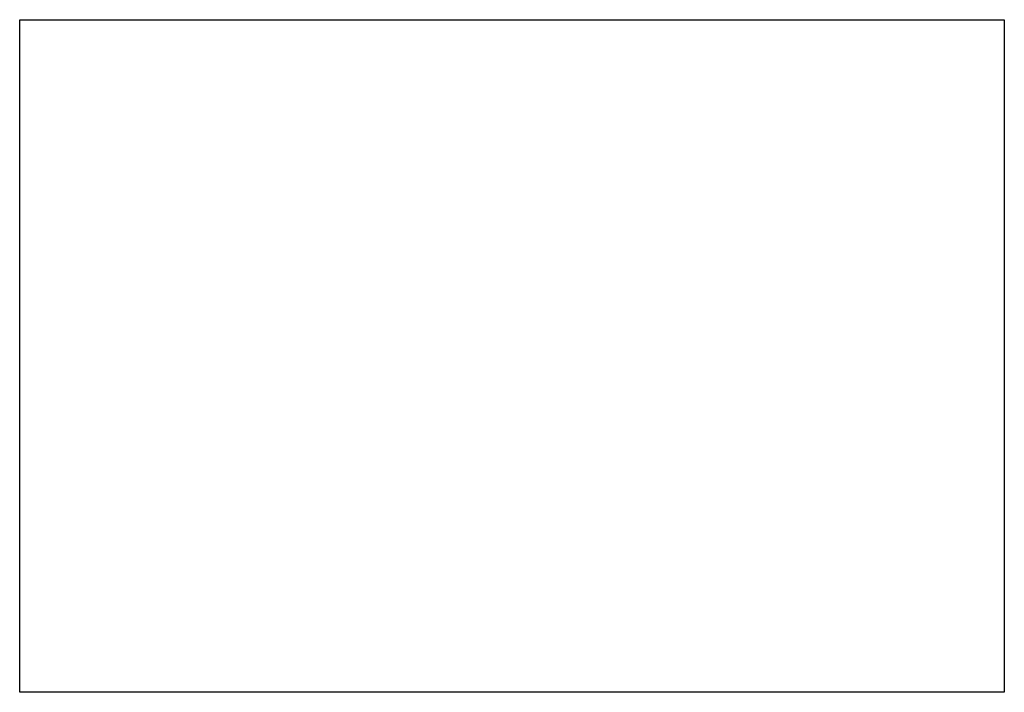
# Model space of a CAD drawing. Header units: feet. Extents: x 3 to 33.4, y -26.7 to -5.9.
import ezdxf

# ---------------------------------------------------------------- set-up
doc = ezdxf.new("R2010")
doc.units = ezdxf.units.FT
doc.header["$MEASUREMENT"] = 0
doc.layers.add('COLUMNS', color=6, linetype='Continuous', plot=False)

msp = doc.modelspace()

# ---------------------------------------------------------------- linework, layer by layer
at = {"layer": 'COLUMNS'}
msp.add_lwpolyline([(3.017, -26.675), (3.017, -5.925), (33.392, -5.925), (33.392, -26.675)], close=True, dxfattribs=at)

doc.saveas('drawing.dxf')
